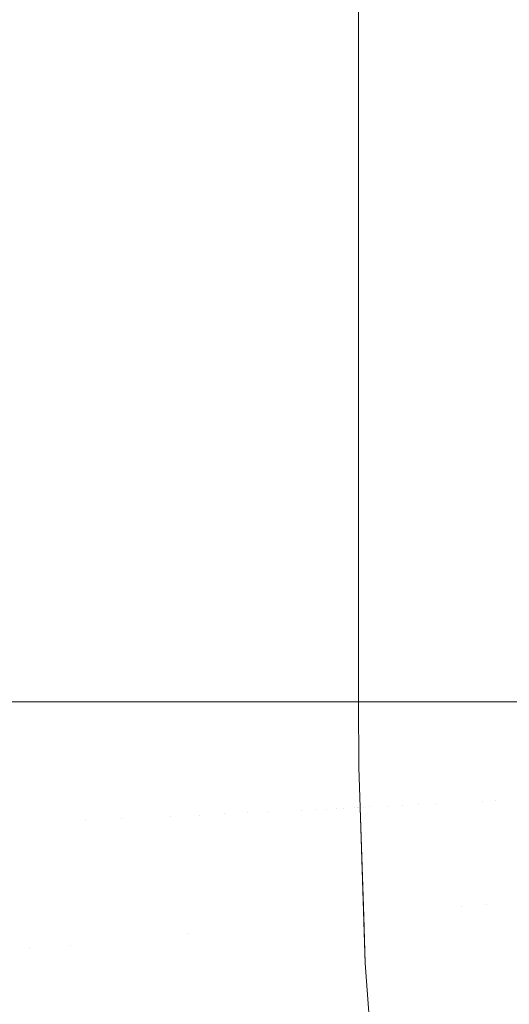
# Model space of a CAD drawing. Header units: centimetres. Extents: x -17.1 to 18.2, y 3.4 to 5.2.
# Tile 134 of 256: x -5.2519 to -5.2225, y 3.8821 to 3.9411. Entities that reach past the tile are written whole.
import ezdxf

# ---------------------------------------------------------------- set-up
doc = ezdxf.new("R2010")
doc.units = ezdxf.units.CM
doc.header["$LTSCALE"] = 2.54
doc.layers.add('Lucido design-1', color=7, linetype='Continuous')

# ---------------------------------------------------------------- blocks, each defined once
blk = doc.blocks.new('Gruppo-4-1')
at = {"color": 7, "linetype": 'Continuous', "lineweight": 9}
for points in [[(-17.020308, 5.100212, -1872.215514), (-17.020308, 3.500212, -1872.215514), (18.147234, 3.500212, -1872.215514), (18.147234, 5.100212, -1872.215514)], [(-5.231566, 3.900212, -1872.915514), (-5.231566, 5.100212, -1872.915514), (-5.231566, 5.100212, -1872.715514), (-5.231566, 3.900212, -1872.715514)]]:
    blk.add_3dface(points, dxfattribs=at)
for points, invisible_edges in [([(-5.25162, 3.900212, -1872.987172), (-5.253113, 3.900212, -1872.989327), (-5.253113, 5.100212, -1872.989327), (-5.251592, 5.100212, -1872.987132)], 10), ([(-5.251592, 5.100212, -1872.987132), (-5.25096, 5.100212, -1872.986219), (-5.25096, 3.900212, -1872.986219), (-5.25162, 3.900212, -1872.987172)], 10), ([(-5.249164, 3.900212, -1872.983377), (-5.25096, 5.100212, -1872.986219), (-5.250344, 5.100212, -1872.985245)], 9), ([(-5.249164, 3.900212, -1872.983377), (-5.25096, 3.900212, -1872.986219), (-5.25096, 5.100212, -1872.986219)], 10), ([(-5.250344, 5.100212, -1872.985245), (-5.248828, 5.100212, -1872.982846), (-5.248828, 3.900212, -1872.982846), (-5.249164, 3.900212, -1872.983377)], 10), ([(-5.248828, 5.100212, -1872.982846), (-5.246731, 5.100212, -1872.979196), (-5.246731, 3.900212, -1872.979196), (-5.246895, 3.900212, -1872.979482)], 10), ([(-5.246895, 3.900212, -1872.979482), (-5.248017, 3.900212, -1872.981434), (-5.248828, 5.100212, -1872.982846)], 10), ([(-5.248017, 3.900212, -1872.981434), (-5.248828, 3.900212, -1872.982846), (-5.248828, 5.100212, -1872.982846)], 10), ([(-5.246731, 5.100212, -1872.979196), (-5.244685, 5.100212, -1872.975259), (-5.244685, 3.900212, -1872.975259), (-5.244816, 3.900212, -1872.975511)], 10), ([(-5.244816, 3.900212, -1872.975511), (-5.246731, 3.900212, -1872.979196), (-5.246731, 5.100212, -1872.979196)], 10), ([(-5.244685, 5.100212, -1872.975259), (-5.242708, 5.100212, -1872.971028), (-5.242708, 3.900212, -1872.971028), (-5.242923, 3.900212, -1872.971489)], 10), ([(-5.242923, 3.900212, -1872.971489), (-5.244685, 3.900212, -1872.975259), (-5.244685, 5.100212, -1872.975259)], 10), ([(-5.240822, 5.100212, -1872.966503), (-5.240822, 3.900212, -1872.966503), (-5.242708, 3.900212, -1872.971028), (-5.242708, 5.100212, -1872.971028)], 5), ([(-5.240822, 5.100212, -1872.966503), (-5.239048, 5.100212, -1872.961686), (-5.239048, 3.900212, -1872.961686), (-5.23967, 3.900212, -1872.963376)], 10), ([(-5.23967, 3.900212, -1872.963376), (-5.240822, 3.900212, -1872.966503), (-5.240822, 5.100212, -1872.966503)], 10), ([(-5.237409, 5.100212, -1872.956585), (-5.237409, 3.900212, -1872.956585), (-5.239048, 3.900212, -1872.961686), (-5.239048, 5.100212, -1872.961686)], 5), ([(-5.237409, 5.100212, -1872.956585), (-5.235931, 5.100212, -1872.951218), (-5.235931, 3.900212, -1872.951218), (-5.237056, 3.900212, -1872.955304)], 10), ([(-5.237056, 3.900212, -1872.955304), (-5.237409, 3.900212, -1872.956585), (-5.237409, 5.100212, -1872.956585)], 10), ([(-5.235931, 5.100212, -1872.951218), (-5.234636, 5.100212, -1872.945608), (-5.234636, 3.900212, -1872.945608), (-5.235045, 3.900212, -1872.947382)], 10), ([(-5.235045, 3.900212, -1872.947382), (-5.235931, 3.900212, -1872.951218), (-5.235931, 5.100212, -1872.951218)], 10), ([(-5.233546, 5.100212, -1872.939784), (-5.233546, 3.900212, -1872.939784), (-5.234636, 3.900212, -1872.945608), (-5.234636, 5.100212, -1872.945608)], 5), ([(-5.233546, 5.100212, -1872.939784), (-5.23268, 5.100212, -1872.933784), (-5.23268, 3.900212, -1872.933784), (-5.233535, 3.900212, -1872.93971)], 10), ([(-5.233535, 3.900212, -1872.93971), (-5.233546, 3.900212, -1872.939784), (-5.233546, 5.100212, -1872.939784)], 10), ([(-5.23268, 5.100212, -1872.933784), (-5.232055, 5.100212, -1872.927652), (-5.232055, 3.900212, -1872.927652), (-5.232533, 3.900212, -1872.93234)], 10), ([(-5.232533, 3.900212, -1872.93234), (-5.23268, 3.900212, -1872.933784), (-5.23268, 5.100212, -1872.933784)], 10), ([(-5.232055, 5.100212, -1872.927652), (-5.231682, 5.100212, -1872.921436), (-5.231682, 3.900212, -1872.921436), (-5.231915, 3.900212, -1872.925325)], 10), ([(-5.231915, 3.900212, -1872.925325), (-5.232055, 3.900212, -1872.927652), (-5.232055, 5.100212, -1872.927652)], 10), ([(-5.231628, 3.900212, -1872.918687), (-5.231682, 3.900212, -1872.921436), (-5.231682, 5.100212, -1872.921436), (-5.231627, 5.100212, -1872.918638)], 10), ([(-5.231627, 5.100212, -1872.918638), (-5.231566, 5.100212, -1872.915514), (-5.231566, 3.900212, -1872.915514), (-5.231628, 3.900212, -1872.918687)], 8), ([(-5.231473, 3.900212, -1872.711057), (-5.231566, 3.900212, -1872.715514), (-5.231566, 5.100212, -1872.715514), (-5.231501, 5.100212, -1872.71239)], 8), ([(-5.231501, 5.100212, -1872.71239), (-5.231436, 5.100212, -1872.709253), (-5.231436, 3.900212, -1872.709253), (-5.231473, 3.900212, -1872.711057)], 10), ([(-5.231266, 3.900212, -1872.706531), (-5.231436, 3.900212, -1872.709253), (-5.231436, 5.100212, -1872.709253), (-5.231243, 5.100212, -1872.706162)], 10), ([(-5.231243, 5.100212, -1872.706162), (-5.231052, 5.100212, -1872.703084), (-5.231052, 3.900212, -1872.703084), (-5.231266, 3.900212, -1872.706531)], 10), ([(-5.230424, 3.900212, -1872.697028), (-5.230934, 3.900212, -1872.701946), (-5.231052, 5.100212, -1872.703084), (-5.230731, 5.100212, -1872.699987)], 10), ([(-5.230934, 3.900212, -1872.701946), (-5.231052, 3.900212, -1872.703084), (-5.231052, 5.100212, -1872.703084)], 10), ([(-5.230731, 5.100212, -1872.699987), (-5.230424, 5.100212, -1872.697028), (-5.230424, 3.900212, -1872.697028)], 10), ([(-5.22979, 3.900212, -1872.692667), (-5.230424, 3.900212, -1872.697028), (-5.230424, 5.100212, -1872.697028), (-5.229969, 5.100212, -1872.693902)], 10), ([(-5.229969, 5.100212, -1872.693902), (-5.229566, 5.100212, -1872.691128), (-5.229566, 3.900212, -1872.691128), (-5.22979, 3.900212, -1872.692667)], 10), ([(-5.22898, 3.900212, -1872.688004), (-5.229566, 3.900212, -1872.691128), (-5.229566, 5.100212, -1872.691128), (-5.228968, 5.100212, -1872.68794)], 10), ([(-5.228968, 5.100212, -1872.68794), (-5.228496, 5.100212, -1872.685422), (-5.228496, 3.900212, -1872.685422), (-5.22898, 3.900212, -1872.688004)], 10), ([(-5.228017, 3.900212, -1872.683345), (-5.228496, 3.900212, -1872.685422), (-5.228496, 5.100212, -1872.685422), (-5.227738, 5.100212, -1872.682132)], 10), ([(-5.227738, 5.100212, -1872.682132), (-5.227233, 5.100212, -1872.679939), (-5.227233, 3.900212, -1872.679939), (-5.228017, 3.900212, -1872.683345)], 10), ([(-5.225799, 3.900212, -1872.674704), (-5.226896, 3.900212, -1872.67871), (-5.227233, 5.100212, -1872.679939), (-5.226293, 5.100212, -1872.676505)], 10), ([(-5.226896, 3.900212, -1872.67871), (-5.227233, 3.900212, -1872.679939), (-5.227233, 5.100212, -1872.679939)], 10), ([(-5.226293, 5.100212, -1872.676505), (-5.225799, 5.100212, -1872.674704), (-5.225799, 3.900212, -1872.674704)], 10), ([(-5.224218, 3.900212, -1872.669733), (-5.225799, 3.900212, -1872.674704), (-5.225799, 5.100212, -1872.674704), (-5.225501, 5.100212, -1872.673767)], 10), ([(-5.224218, 3.900212, -1872.669733), (-5.225501, 5.100212, -1872.673767), (-5.224648, 5.100212, -1872.671086)], 9), ([(-5.224648, 5.100212, -1872.671086), (-5.224218, 5.100212, -1872.669733), (-5.224218, 3.900212, -1872.669733)], 10), ([(-5.224218, 5.100212, -1872.669733), (-5.222546, 3.900212, -1872.665139), (-5.224164, 3.900212, -1872.669586)], 9), ([(-5.222509, 3.900212, -1872.665038), (-5.222546, 3.900212, -1872.665139), (-5.224218, 5.100212, -1872.669733), (-5.223755, 5.100212, -1872.668462)], 10), ([(-5.224164, 3.900212, -1872.669586), (-5.224218, 3.900212, -1872.669733), (-5.224218, 5.100212, -1872.669733)], 10), ([(-5.223755, 5.100212, -1872.668462), (-5.222509, 5.100212, -1872.665038), (-5.222509, 3.900212, -1872.665038)], 10), ([(-5.221656, 3.900212, -1872.662961), (-5.222509, 3.900212, -1872.665038), (-5.222509, 5.100212, -1872.665038), (-5.221835, 5.100212, -1872.663396)], 10), ([(-5.253113, 3.900212, -1872.989327), (-5.25162, 3.900212, -1872.987172), (-5.251289, 3.885372, -1872.987182), (-5.252583, 3.885246, -1872.989037)], 14), ([(-5.251289, 3.885372, -1872.987182), (-5.25162, 3.900212, -1872.987172), (-5.25096, 3.900212, -1872.986219)], 9), ([(-5.25096, 3.900212, -1872.986219), (-5.250042, 3.885494, -1872.985296), (-5.251289, 3.885372, -1872.987182)], 11), ([(-5.25096, 3.900212, -1872.986219), (-5.249164, 3.900212, -1872.983377), (-5.248842, 3.885611, -1872.983383), (-5.250042, 3.885494, -1872.985296)], 14), ([(-5.248842, 3.885611, -1872.983383), (-5.249164, 3.900212, -1872.983377), (-5.247924, 3.893077, -1872.981445)], 11), ([(-5.247924, 3.893077, -1872.981445), (-5.249164, 3.900212, -1872.983377), (-5.248828, 3.900212, -1872.982846)], 9), ([(-5.248828, 3.900212, -1872.982846), (-5.248017, 3.900212, -1872.981434), (-5.247924, 3.893077, -1872.981445)], 10), ([(-5.247924, 3.893077, -1872.981445), (-5.248017, 3.900212, -1872.981434), (-5.246895, 3.900212, -1872.979482), (-5.246815, 3.89313, -1872.979485)], 13), ([(-5.245754, 3.893181, -1872.977507), (-5.246815, 3.89313, -1872.979485), (-5.246895, 3.900212, -1872.979482), (-5.246731, 3.900212, -1872.979196)], 11), ([(-5.245754, 3.893181, -1872.977507), (-5.246731, 3.900212, -1872.979196), (-5.244816, 3.900212, -1872.975511)], 9), ([(-5.244816, 3.900212, -1872.975511), (-5.244738, 3.89323, -1872.975514), (-5.245754, 3.893181, -1872.977507)], 11), ([(-5.243768, 3.893276, -1872.973508), (-5.244738, 3.89323, -1872.975514), (-5.244816, 3.900212, -1872.975511), (-5.244685, 3.900212, -1872.975259)], 11), ([(-5.244685, 3.900212, -1872.975259), (-5.242923, 3.900212, -1872.971489), (-5.242842, 3.893321, -1872.971493), (-5.243768, 3.893276, -1872.973508)], 14), ([(-5.242842, 3.893321, -1872.971493), (-5.242923, 3.900212, -1872.971489), (-5.242708, 3.900212, -1872.971028)], 9), ([(-5.241124, 3.893403, -1872.967443), (-5.242842, 3.893321, -1872.971493), (-5.242708, 3.900212, -1872.971028)], 11), ([(-5.242708, 3.900212, -1872.971028), (-5.240822, 3.900212, -1872.966503), (-5.241124, 3.893403, -1872.967443)], 10), ([(-5.239576, 3.893477, -1872.963384), (-5.241124, 3.893403, -1872.967443), (-5.240822, 3.900212, -1872.966503)], 11), ([(-5.240822, 3.900212, -1872.966503), (-5.23967, 3.900212, -1872.963376), (-5.239576, 3.893477, -1872.963384)], 10), ([(-5.239576, 3.893477, -1872.963384), (-5.23967, 3.900212, -1872.963376), (-5.239048, 3.900212, -1872.961686)], 9), ([(-5.239048, 3.900212, -1872.961686), (-5.238193, 3.893543, -1872.959334), (-5.239576, 3.893477, -1872.963384)], 11), ([(-5.238193, 3.893543, -1872.959334), (-5.239048, 3.900212, -1872.961686), (-5.237409, 3.900212, -1872.956585)], 9), ([(-5.237409, 3.900212, -1872.956585), (-5.236966, 3.893602, -1872.955309), (-5.238193, 3.893543, -1872.959334)], 11), ([(-5.237409, 3.900212, -1872.956585), (-5.237056, 3.900212, -1872.955304), (-5.236966, 3.893602, -1872.955309)], 10), ([(-5.236966, 3.893602, -1872.955309), (-5.237056, 3.900212, -1872.955304), (-5.235931, 3.900212, -1872.951218), (-5.235888, 3.893654, -1872.951323)], 13), ([(-5.234951, 3.893699, -1872.947388), (-5.235888, 3.893654, -1872.951323), (-5.235931, 3.900212, -1872.951218)], 11), ([(-5.235931, 3.900212, -1872.951218), (-5.235045, 3.900212, -1872.947382), (-5.234951, 3.893699, -1872.947388)], 10), ([(-5.234951, 3.893699, -1872.947388), (-5.235045, 3.900212, -1872.947382), (-5.234636, 3.900212, -1872.945608)], 9), ([(-5.234636, 3.900212, -1872.945608), (-5.234147, 3.893737, -1872.943514), (-5.234951, 3.893699, -1872.947388)], 11), ([(-5.234147, 3.893737, -1872.943514), (-5.234636, 3.900212, -1872.945608), (-5.233546, 3.900212, -1872.939784)], 9), ([(-5.233546, 3.900212, -1872.939784), (-5.233466, 3.89377, -1872.939711), (-5.234147, 3.893737, -1872.943514)], 11), ([(-5.233546, 3.900212, -1872.939784), (-5.233535, 3.900212, -1872.93971), (-5.233466, 3.89377, -1872.939711)], 10), ([(-5.233535, 3.900212, -1872.93971), (-5.23268, 3.900212, -1872.933784), (-5.232901, 3.893797, -1872.935985)], 10), ([(-5.232901, 3.893797, -1872.935985), (-5.233466, 3.89377, -1872.939711), (-5.233535, 3.900212, -1872.93971)], 11), ([(-5.232443, 3.893819, -1872.932342), (-5.232901, 3.893797, -1872.935985), (-5.23268, 3.900212, -1872.933784)], 11), ([(-5.23268, 3.900212, -1872.933784), (-5.232533, 3.900212, -1872.93234), (-5.232443, 3.893819, -1872.932342)], 10), ([(-5.232443, 3.893819, -1872.932342), (-5.232533, 3.900212, -1872.93234), (-5.232055, 3.900212, -1872.927652), (-5.232085, 3.893836, -1872.928788)], 13), ([(-5.231818, 3.893849, -1872.925326), (-5.232085, 3.893836, -1872.928788), (-5.232055, 3.900212, -1872.927652)], 11), ([(-5.232055, 3.900212, -1872.927652), (-5.231915, 3.900212, -1872.925325), (-5.231818, 3.893849, -1872.925326)], 10), ([(-5.231915, 3.900212, -1872.925325), (-5.231682, 3.900212, -1872.921436), (-5.231636, 3.893858, -1872.921959)], 10), ([(-5.231636, 3.893858, -1872.921959), (-5.231818, 3.893849, -1872.925326), (-5.231915, 3.900212, -1872.925325)], 11), ([(-5.231532, 3.893863, -1872.918688), (-5.231636, 3.893858, -1872.921959), (-5.231682, 3.900212, -1872.921436)], 11), ([(-5.231682, 3.900212, -1872.921436), (-5.231628, 3.900212, -1872.918687), (-5.231532, 3.893863, -1872.918688)], 10), ([(-5.231628, 3.900212, -1872.918687), (-5.231566, 3.900212, -1872.915514), (-5.23154, 3.896285, -1872.915514)], 8), ([(-5.23154, 3.896285, -1872.915514), (-5.231532, 3.893863, -1872.918688), (-5.231628, 3.900212, -1872.918687)], 11), ([(-5.231566, 3.900212, -1872.915514), (-5.231566, 3.900212, -1872.715514), (-5.23154, 3.896285, -1872.715514), (-5.23154, 3.896285, -1872.915514)], 4), ([(-5.23154, 3.896285, -1872.715514), (-5.231566, 3.900212, -1872.715514), (-5.231473, 3.900212, -1872.711057), (-5.231433, 3.893868, -1872.711056)], 12), ([(-5.231433, 3.893868, -1872.711056), (-5.231473, 3.900212, -1872.711057), (-5.231436, 3.900212, -1872.709253)], 9), ([(-5.231231, 3.893877, -1872.706529), (-5.231433, 3.893868, -1872.711056), (-5.231436, 3.900212, -1872.709253)], 11), ([(-5.231436, 3.900212, -1872.709253), (-5.231266, 3.900212, -1872.706531), (-5.231231, 3.893877, -1872.706529)], 10), ([(-5.231231, 3.893877, -1872.706529), (-5.231266, 3.900212, -1872.706531), (-5.231052, 3.900212, -1872.703084)], 9), ([(-5.231052, 3.900212, -1872.703084), (-5.230887, 3.893894, -1872.701944), (-5.231231, 3.893877, -1872.706529)], 11), ([(-5.231052, 3.900212, -1872.703084), (-5.230934, 3.900212, -1872.701946), (-5.230887, 3.893894, -1872.701944)], 10), ([(-5.230887, 3.893894, -1872.701944), (-5.230934, 3.900212, -1872.701946), (-5.230424, 3.900212, -1872.697028), (-5.230394, 3.893917, -1872.697318)], 13), ([(-5.229747, 3.893948, -1872.692664), (-5.230394, 3.893917, -1872.697318), (-5.230424, 3.900212, -1872.697028)], 11), ([(-5.230424, 3.900212, -1872.697028), (-5.22979, 3.900212, -1872.692667), (-5.229747, 3.893948, -1872.692664)], 10), ([(-5.229747, 3.893948, -1872.692664), (-5.22979, 3.900212, -1872.692667), (-5.229566, 3.900212, -1872.691128)], 9), ([(-5.228944, 3.893987, -1872.687998), (-5.229747, 3.893948, -1872.692664), (-5.229566, 3.900212, -1872.691128)], 11), ([(-5.229566, 3.900212, -1872.691128), (-5.22898, 3.900212, -1872.688004), (-5.228944, 3.893987, -1872.687998)], 10), ([(-5.228944, 3.893987, -1872.687998), (-5.22898, 3.900212, -1872.688004), (-5.228496, 3.900212, -1872.685422)], 9), ([(-5.228496, 3.900212, -1872.685422), (-5.227979, 3.894033, -1872.683339), (-5.228944, 3.893987, -1872.687998)], 11), ([(-5.228496, 3.900212, -1872.685422), (-5.228017, 3.900212, -1872.683345), (-5.227979, 3.894033, -1872.683339)], 10), ([(-5.227979, 3.894033, -1872.683339), (-5.228017, 3.900212, -1872.683345), (-5.227233, 3.900212, -1872.679939)], 9), ([(-5.227233, 3.900212, -1872.679939), (-5.226851, 3.894087, -1872.678705), (-5.227979, 3.894033, -1872.683339)], 11), ([(-5.227233, 3.900212, -1872.679939), (-5.226896, 3.900212, -1872.67871), (-5.226851, 3.894087, -1872.678705)], 10), ([(-5.226851, 3.894087, -1872.678705), (-5.226896, 3.900212, -1872.67871), (-5.225799, 3.900212, -1872.674704)], 9), ([(-5.225799, 3.900212, -1872.674704), (-5.225559, 3.894149, -1872.674113), (-5.226851, 3.894087, -1872.678705)], 11), ([(-5.224104, 3.894219, -1872.669585), (-5.225559, 3.894149, -1872.674113), (-5.225799, 3.900212, -1872.674704), (-5.224218, 3.900212, -1872.669733)], 11), ([(-5.224218, 3.900212, -1872.669733), (-5.224164, 3.900212, -1872.669586), (-5.224104, 3.894219, -1872.669585)], 10), ([(-5.223315, 3.894257, -1872.66735), (-5.224164, 3.900212, -1872.669586), (-5.222546, 3.900212, -1872.665139)], 9), ([(-5.223315, 3.894257, -1872.66735), (-5.224104, 3.894219, -1872.669585), (-5.224164, 3.900212, -1872.669586)], 11), ([(-5.222546, 3.900212, -1872.665139), (-5.222486, 3.894297, -1872.665138), (-5.223315, 3.894257, -1872.66735)], 11), ([(-5.222486, 3.894297, -1872.665138), (-5.222546, 3.900212, -1872.665139), (-5.222509, 3.900212, -1872.665038)], 9), ([(-5.23154, 3.896285, -1872.915514), (-5.231461, 3.893866, -1872.915514), (-5.231532, 3.893863, -1872.918688)], 10), ([(-5.231461, 3.893866, -1872.915514), (-5.23154, 3.896285, -1872.915514), (-5.23154, 3.896285, -1872.715514), (-5.231461, 3.893866, -1872.715514)], 10), ([(-5.231433, 3.893868, -1872.711056), (-5.231461, 3.893866, -1872.715514), (-5.23154, 3.896285, -1872.715514)], 9), ([(-5.227979, 3.894033, -1872.683339), (-5.227776, 3.887665, -1872.683339), (-5.228739, 3.887571, -1872.687998), (-5.228944, 3.893987, -1872.687998)], 15), ([(-5.226851, 3.894087, -1872.678705), (-5.22665, 3.887775, -1872.678705), (-5.227776, 3.887665, -1872.683339), (-5.227979, 3.894033, -1872.683339)], 15), ([(-5.225559, 3.894149, -1872.674113), (-5.22536, 3.8879, -1872.674113), (-5.22665, 3.887775, -1872.678705), (-5.226851, 3.894087, -1872.678705)], 15), ([(-5.224104, 3.894219, -1872.669585), (-5.223907, 3.888042, -1872.669585), (-5.22536, 3.8879, -1872.674113), (-5.225559, 3.894149, -1872.674113)], 15), ([(-5.223119, 3.888119, -1872.66735), (-5.223907, 3.888042, -1872.669585), (-5.224104, 3.894219, -1872.669585), (-5.223315, 3.894257, -1872.66735)], 15), ([(-5.223315, 3.894257, -1872.66735), (-5.222486, 3.894297, -1872.665138), (-5.222291, 3.8882, -1872.665138), (-5.223119, 3.888119, -1872.66735)], 15), ([(-5.239576, 3.893477, -1872.963384), (-5.239355, 3.886536, -1872.963384), (-5.2409, 3.886385, -1872.967443), (-5.241124, 3.893403, -1872.967443)], 15), ([(-5.238193, 3.893543, -1872.959334), (-5.237974, 3.88667, -1872.959334), (-5.239355, 3.886536, -1872.963384), (-5.239576, 3.893477, -1872.963384)], 15), ([(-5.236966, 3.893602, -1872.955309), (-5.236749, 3.88679, -1872.955309), (-5.237974, 3.88667, -1872.959334), (-5.238193, 3.893543, -1872.959334)], 15), ([(-5.235888, 3.893654, -1872.951323), (-5.235673, 3.886895, -1872.951323), (-5.236749, 3.88679, -1872.955309), (-5.236966, 3.893602, -1872.955309)], 15), ([(-5.234951, 3.893699, -1872.947388), (-5.234737, 3.886986, -1872.947388), (-5.235673, 3.886895, -1872.951323), (-5.235888, 3.893654, -1872.951323)], 15), ([(-5.234147, 3.893737, -1872.943514), (-5.233934, 3.887064, -1872.943514), (-5.234737, 3.886986, -1872.947388), (-5.234951, 3.893699, -1872.947388)], 15), ([(-5.233466, 3.89377, -1872.939711), (-5.233254, 3.887131, -1872.939711), (-5.233934, 3.887064, -1872.943514), (-5.234147, 3.893737, -1872.943514)], 15), ([(-5.232901, 3.893797, -1872.935985), (-5.23269, 3.887186, -1872.935985), (-5.233254, 3.887131, -1872.939711), (-5.233466, 3.89377, -1872.939711)], 15), ([(-5.232443, 3.893819, -1872.932342), (-5.232233, 3.88723, -1872.932342), (-5.23269, 3.887186, -1872.935985), (-5.232901, 3.893797, -1872.935985)], 15), ([(-5.232085, 3.893836, -1872.928788), (-5.231875, 3.887265, -1872.928788), (-5.232233, 3.88723, -1872.932342), (-5.232443, 3.893819, -1872.932342)], 15), ([(-5.231818, 3.893849, -1872.925326), (-5.231609, 3.887291, -1872.925326), (-5.231875, 3.887265, -1872.928788), (-5.232085, 3.893836, -1872.928788)], 15), ([(-5.231636, 3.893858, -1872.921959), (-5.231428, 3.887309, -1872.921959), (-5.231609, 3.887291, -1872.925326), (-5.231818, 3.893849, -1872.925326)], 15), ([(-5.231532, 3.893863, -1872.918688), (-5.231323, 3.887319, -1872.918688), (-5.231428, 3.887309, -1872.921959), (-5.231636, 3.893858, -1872.921959)], 15), ([(-5.231461, 3.893866, -1872.915514), (-5.231248, 3.887324, -1872.915514), (-5.231323, 3.887319, -1872.918688), (-5.231532, 3.893863, -1872.918688)], 14), ([(-5.231433, 3.893868, -1872.711056), (-5.231224, 3.887329, -1872.711056), (-5.231157, 3.884525, -1872.715514), (-5.231461, 3.893866, -1872.715514)], 11), ([(-5.231248, 3.887324, -1872.915514), (-5.231461, 3.893866, -1872.915514), (-5.231461, 3.893866, -1872.715514), (-5.231157, 3.884525, -1872.715514)], 10), ([(-5.231231, 3.893877, -1872.706529), (-5.231023, 3.887348, -1872.706529), (-5.231224, 3.887329, -1872.711056), (-5.231433, 3.893868, -1872.711056)], 15), ([(-5.230887, 3.893894, -1872.701944), (-5.230679, 3.887382, -1872.701944), (-5.231023, 3.887348, -1872.706529), (-5.231231, 3.893877, -1872.706529)], 15), ([(-5.230394, 3.893917, -1872.697318), (-5.230187, 3.88743, -1872.697318), (-5.230679, 3.887382, -1872.701944), (-5.230887, 3.893894, -1872.701944)], 15), ([(-5.229747, 3.893948, -1872.692664), (-5.229542, 3.887493, -1872.692664), (-5.230187, 3.88743, -1872.697318), (-5.230394, 3.893917, -1872.697318)], 15), ([(-5.228944, 3.893987, -1872.687998), (-5.228739, 3.887571, -1872.687998), (-5.229542, 3.887493, -1872.692664), (-5.229747, 3.893948, -1872.692664)], 15), ([(-5.247924, 3.893077, -1872.981445), (-5.247689, 3.885723, -1872.981445), (-5.248842, 3.885611, -1872.983383)], 11), ([(-5.246815, 3.89313, -1872.979485), (-5.246583, 3.885831, -1872.979485), (-5.247689, 3.885723, -1872.981445), (-5.247924, 3.893077, -1872.981445)], 15), ([(-5.245523, 3.885934, -1872.977507), (-5.246583, 3.885831, -1872.979485), (-5.246815, 3.89313, -1872.979485), (-5.245754, 3.893181, -1872.977507)], 15), ([(-5.245754, 3.893181, -1872.977507), (-5.244738, 3.89323, -1872.975514), (-5.244508, 3.886033, -1872.975514), (-5.245523, 3.885934, -1872.977507)], 15), ([(-5.24354, 3.886128, -1872.973508), (-5.244508, 3.886033, -1872.975514), (-5.244738, 3.89323, -1872.975514), (-5.243768, 3.893276, -1872.973508)], 15), ([(-5.243768, 3.893276, -1872.973508), (-5.242842, 3.893321, -1872.971493), (-5.242616, 3.886218, -1872.971493), (-5.24354, 3.886128, -1872.973508)], 15), ([(-5.241736, 3.886304, -1872.96947), (-5.242842, 3.893321, -1872.971493), (-5.241124, 3.893403, -1872.967443)], 11), ([(-5.241736, 3.886304, -1872.96947), (-5.242616, 3.886218, -1872.971493), (-5.242842, 3.893321, -1872.971493)], 11), ([(-5.241124, 3.893403, -1872.967443), (-5.2409, 3.886385, -1872.967443), (-5.241736, 3.886304, -1872.96947)], 11), ([(-5.222778, 3.8818, -1872.66735), (-5.223563, 3.881684, -1872.669585), (-5.223907, 3.888042, -1872.669585), (-5.223119, 3.888119, -1872.66735)], 15), ([(-5.223119, 3.888119, -1872.66735), (-5.222291, 3.8882, -1872.665138), (-5.221952, 3.881923, -1872.665138), (-5.222778, 3.8818, -1872.66735)], 15), ([(-5.229183, 3.880847, -1872.692664), (-5.229542, 3.887493, -1872.692664), (-5.228739, 3.887571, -1872.687998), (-5.228382, 3.880966, -1872.687998)], 15), ([(-5.228382, 3.880966, -1872.687998), (-5.228739, 3.887571, -1872.687998), (-5.227776, 3.887665, -1872.683339), (-5.227422, 3.881109, -1872.683339)], 15), ([(-5.227422, 3.881109, -1872.683339), (-5.227776, 3.887665, -1872.683339), (-5.22665, 3.887775, -1872.678705), (-5.226299, 3.881276, -1872.678705)], 15), ([(-5.226299, 3.881276, -1872.678705), (-5.22665, 3.887775, -1872.678705), (-5.22536, 3.8879, -1872.674113), (-5.225013, 3.881468, -1872.674113)], 15), ([(-5.224308, 3.881573, -1872.67184), (-5.22536, 3.8879, -1872.674113), (-5.223907, 3.888042, -1872.669585)], 11), ([(-5.224308, 3.881573, -1872.67184), (-5.225013, 3.881468, -1872.674113), (-5.22536, 3.8879, -1872.674113)], 11), ([(-5.223907, 3.888042, -1872.669585), (-5.223563, 3.881684, -1872.669585), (-5.224308, 3.881573, -1872.67184)], 11), ([(-5.235297, 3.879937, -1872.951323), (-5.235673, 3.886895, -1872.951323), (-5.234737, 3.886986, -1872.947388), (-5.234364, 3.880076, -1872.947388)], 15), ([(-5.234364, 3.880076, -1872.947388), (-5.234737, 3.886986, -1872.947388), (-5.233934, 3.887064, -1872.943514), (-5.233563, 3.880195, -1872.943514)], 15), ([(-5.233563, 3.880195, -1872.943514), (-5.233934, 3.887064, -1872.943514), (-5.233254, 3.887131, -1872.939711), (-5.232885, 3.880296, -1872.939711)], 15), ([(-5.232885, 3.880296, -1872.939711), (-5.233254, 3.887131, -1872.939711), (-5.23269, 3.887186, -1872.935985), (-5.232322, 3.88038, -1872.935985)], 15), ([(-5.232322, 3.88038, -1872.935985), (-5.23269, 3.887186, -1872.935985), (-5.232233, 3.88723, -1872.932342), (-5.231866, 3.880447, -1872.932342)], 15), ([(-5.231866, 3.880447, -1872.932342), (-5.232233, 3.88723, -1872.932342), (-5.231875, 3.887265, -1872.928788), (-5.23151, 3.880501, -1872.928788)], 15), ([(-5.23151, 3.880501, -1872.928788), (-5.231875, 3.887265, -1872.928788), (-5.231609, 3.887291, -1872.925326), (-5.231244, 3.88054, -1872.925326)], 15), ([(-5.231244, 3.88054, -1872.925326), (-5.231609, 3.887291, -1872.925326), (-5.231428, 3.887309, -1872.921959), (-5.231063, 3.880567, -1872.921959)], 15), ([(-5.23096, 3.880582, -1872.918688), (-5.231063, 3.880567, -1872.921959), (-5.231428, 3.887309, -1872.921959), (-5.231323, 3.887319, -1872.918688)], 15), ([(-5.231323, 3.887319, -1872.918688), (-5.231248, 3.887324, -1872.915514), (-5.231157, 3.884525, -1872.915514)], 9), ([(-5.23096, 3.880582, -1872.918688), (-5.231323, 3.887319, -1872.918688), (-5.231157, 3.884525, -1872.915514)], 11), ([(-5.231157, 3.884525, -1872.715514), (-5.231157, 3.884525, -1872.915514), (-5.231248, 3.887324, -1872.915514)], 9), ([(-5.230861, 3.880597, -1872.711056), (-5.231224, 3.887329, -1872.711056), (-5.231023, 3.887348, -1872.706529), (-5.23066, 3.880627, -1872.706529)], 15), ([(-5.231157, 3.884525, -1872.715514), (-5.231224, 3.887329, -1872.711056), (-5.230861, 3.880597, -1872.711056)], 11), ([(-5.23066, 3.880627, -1872.706529), (-5.231023, 3.887348, -1872.706529), (-5.230679, 3.887382, -1872.701944), (-5.230317, 3.880678, -1872.701944)], 15), ([(-5.230317, 3.880678, -1872.701944), (-5.230679, 3.887382, -1872.701944), (-5.230187, 3.88743, -1872.697318), (-5.229826, 3.880751, -1872.697318)], 15), ([(-5.229826, 3.880751, -1872.697318), (-5.230187, 3.88743, -1872.697318), (-5.229542, 3.887493, -1872.692664), (-5.229183, 3.880847, -1872.692664)], 15), ([(-5.241736, 3.886304, -1872.96947), (-5.2409, 3.886385, -1872.967443), (-5.24051, 3.879161, -1872.967443), (-5.241343, 3.879036, -1872.96947)], 15), ([(-5.24051, 3.879161, -1872.967443), (-5.2409, 3.886385, -1872.967443), (-5.239355, 3.886536, -1872.963384), (-5.238969, 3.87939, -1872.963384)], 15), ([(-5.238969, 3.87939, -1872.963384), (-5.239355, 3.886536, -1872.963384), (-5.237974, 3.88667, -1872.959334), (-5.237591, 3.879595, -1872.959334)], 15), ([(-5.237591, 3.879595, -1872.959334), (-5.237974, 3.88667, -1872.959334), (-5.236749, 3.88679, -1872.955309), (-5.23637, 3.879777, -1872.955309)], 15), ([(-5.23637, 3.879777, -1872.955309), (-5.236749, 3.88679, -1872.955309), (-5.235673, 3.886895, -1872.951323), (-5.235297, 3.879937, -1872.951323)], 15), ([(-5.24728, 3.878153, -1872.981445), (-5.247689, 3.885723, -1872.981445), (-5.246583, 3.885831, -1872.979485), (-5.246177, 3.878317, -1872.979485)], 15), ([(-5.24512, 3.878474, -1872.977507), (-5.246177, 3.878317, -1872.979485), (-5.246583, 3.885831, -1872.979485), (-5.245523, 3.885934, -1872.977507)], 15), ([(-5.245523, 3.885934, -1872.977507), (-5.244508, 3.886033, -1872.975514), (-5.244108, 3.878625, -1872.975514), (-5.24512, 3.878474, -1872.977507)], 15), ([(-5.243142, 3.878769, -1872.973508), (-5.244108, 3.878625, -1872.975514), (-5.244508, 3.886033, -1872.975514), (-5.24354, 3.886128, -1872.973508)], 15), ([(-5.24354, 3.886128, -1872.973508), (-5.242616, 3.886218, -1872.971493), (-5.242221, 3.878906, -1872.971493), (-5.243142, 3.878769, -1872.973508)], 15), ([(-5.241343, 3.879036, -1872.96947), (-5.242221, 3.878906, -1872.971493), (-5.242616, 3.886218, -1872.971493), (-5.241736, 3.886304, -1872.96947)], 15), ([(-5.252161, 3.877426, -1872.989037), (-5.252583, 3.885246, -1872.989037), (-5.251289, 3.885372, -1872.987182), (-5.25087, 3.877618, -1872.987182)], 15), ([(-5.25087, 3.877618, -1872.987182), (-5.251289, 3.885372, -1872.987182), (-5.250042, 3.885494, -1872.985296), (-5.249627, 3.877803, -1872.985296)], 15), ([(-5.249627, 3.877803, -1872.985296), (-5.250042, 3.885494, -1872.985296), (-5.248842, 3.885611, -1872.983383), (-5.24843, 3.877981, -1872.983383)], 15), ([(-5.24843, 3.877981, -1872.983383), (-5.248842, 3.885611, -1872.983383), (-5.247689, 3.885723, -1872.981445), (-5.24728, 3.878153, -1872.981445)], 15), ([(-5.231157, 3.884525, -1872.915514), (-5.230876, 3.880591, -1872.915514), (-5.23096, 3.880582, -1872.918688)], 10), ([(-5.230876, 3.880591, -1872.915514), (-5.231157, 3.884525, -1872.915514), (-5.231157, 3.884525, -1872.715514), (-5.230876, 3.880591, -1872.715514)], 10), ([(-5.230861, 3.880597, -1872.711056), (-5.230876, 3.880591, -1872.715514), (-5.231157, 3.884525, -1872.715514)], 9)]:
    blk.add_3dface(points, dxfattribs=dict(at, invisible_edges=invisible_edges))
blk = doc.blocks.new('Gruppo-5-1')
at = {"color": 7}
blk.add_blockref('Gruppo-4-1', (0, 0), dxfattribs=at)

msp = doc.modelspace()

# ---------------------------------------------------------------- block references
at = {"layer": 'Lucido design-1', "color": 7}
msp.add_blockref('Gruppo-5-1', (0, 0), dxfattribs=at)

doc.saveas('drawing.dxf')
